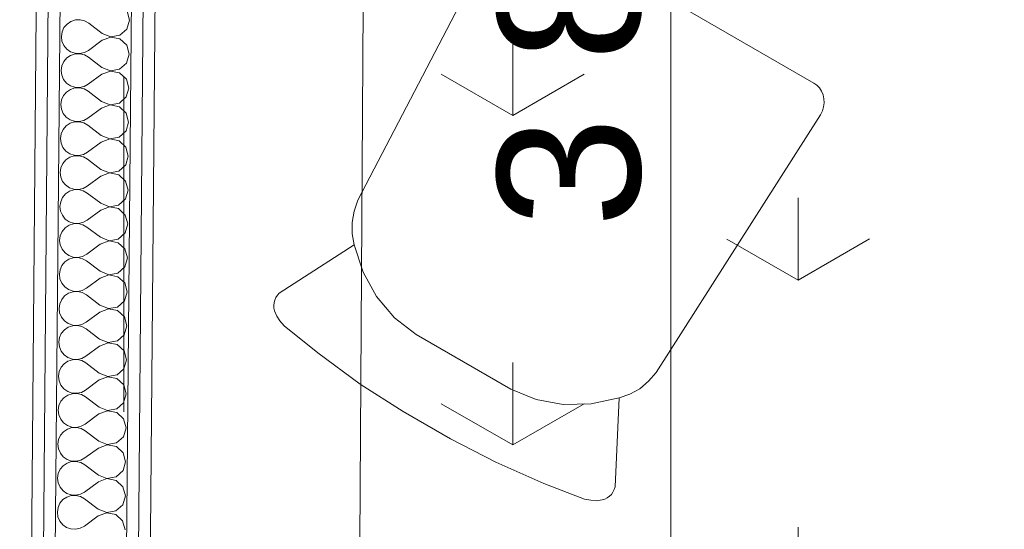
# Model space of a CAD drawing. Header units: millimetres. Extents: x -2532 to 181134, y -4151 to 53885.
# Tile 40 of 165: x 7582 to 8617, y 10131 to 10667. Entities that reach past the tile are written whole.
import ezdxf
from ezdxf.enums import TextEntityAlignment as Align

# ---------------------------------------------------------------- set-up
doc = ezdxf.new("R2010")
doc.units = ezdxf.units.MM
doc.header["$MEASUREMENT"] = 0
doc.linetypes.add('Dot & Dashed', pattern=[670.277762, 352.777767, -176.388884, 0, -141.111112])
doc.linetypes.add('Wipeout_Contour', pattern=[1000, 0, -1000])
for name, color, linetype in [('AR - Mööbel', 7, 'Continuous'), ('AR - Teljed', 7, 'Continuous'), ('New_AR - Seinad SS 2', 7, 'Continuous'), ('New_SA - ripplaed', 7, 'Continuous'), ('SA - tähistused - valgustus', 7, 'Continuous')]:
    doc.layers.add(name, color=color, linetype=linetype)
for name, color, linetype, lineweight in [('AR - Mööbel_Pen_No__4', 8, 'Continuous', 13), ('AR - Teljed_Pen_No__4', 8, 'Continuous', 13), ('New_AR - Seinad SS 2_Pen_No__207', 5, 'Continuous', 13), ('New_SA - ripplaed_Pen_No__207', 5, 'Continuous', 9), ('SA - tähistused - valgustus_Pen_No__105', 30, 'Continuous', 5)]:
    doc.layers.add(name, color=color, linetype=linetype, lineweight=lineweight)
doc.styles.add('GENERATED_STYLE_1', font='txt')
doc.styles.add('GENERATED_STYLE_3', font='txt')
doc.dimstyles.new('GENERATED_STYLE__1', dxfattribs={"dimtxt": 150, "dimasz": 76, "dimexe": 0.18, "dimexo": 0.0625, "dimgap": 0.09, "dimtad": 1, "dimdec": 0, "dimzin": 0, "dimdsep": 46, "dimtxsty": 'GENERATED_STYLE_3', "dimblk": 'ARROWHEAD_2', "dimblk1": 'ARROWHEAD_2', "dimblk2": 'ARROWHEAD_2', "dimcen": 0.09, "dimse1": 1, "dimse2": 1, "dimclrd": 256, "dimclre": 256, "dimclrt": 256, "dimadec": 0, "dimazin": 0, "dimtfac": 1, "dimtdec": 4, "dimtmove": 0, "dimatfit": 3, "dimfxl": 0, "dimtolj": 1, "dimtzin": 0, "dimarcsym": 0})
pattern_1 = [(0, (0, 0), (0, 75), [0, -75])]

# ---------------------------------------------------------------- blocks, each defined once
blk = doc.blocks.new('Slab_120_1', base_point=(7936.1, 9555.5))
at = {"layer": 'New_SA - ripplaed_Pen_No__207', "linetype": 'Continuous'}
h = blk.add_hatch(dxfattribs=at)
h.set_pattern_fill('Grass_0001', color=256, style=0, pattern_type=2)
h.set_pattern_definition([(90, (0, 0), (-600, 0), [86.603, -259.808]), (90, (300, 173.2), (-600, 0), [86.603, -259.808]), (30, (0, 0), (-300, 519.615), [86.603, -259.808]), (30, (0, 346.4), (-300, 519.615), [86.603, -259.808]), (150, (0, 0), (300, 519.615), [86.603, -259.808]), (150, (0, 346.4), (300, 519.615), [86.603, -259.808])])
h.paths.add_polyline_path([(7936.1, 9555.5), (9124.7, 9555.5), (9124.7, 11355.5), (7947.5, 11355.5)])
at = {"layer": 'New_SA - ripplaed_Pen_No__207', "linetype": 'Continuous', "flags": 128}
blk.add_lwpolyline([(7936.1, 9555.5), (9124.7, 9555.5), (9124.7, 11355.5), (7947.5, 11355.5)], close=True, dxfattribs=at)
blk = doc.blocks.new('*X920')
at = {"layer": 'New_AR - Seinad SS 2_Pen_No__207', "linetype": 'Continuous'}
for p, q in [((7697.6, 10666.1), (7695, 10675.5)), ((7631.9, 10662), (7628.7, 10658.2)), ((7636, 10664.7), (7631.9, 10662)), ((7640.7, 10666.3), (7636, 10664.7)), ((7645.6, 10666.5), (7640.7, 10666.3)), ((7650.4, 10665.3), (7645.6, 10666.5)), ((7654.7, 10662.9), (7650.4, 10665.3)), ((7668.9, 10652), (7654.7, 10662.9)), ((7694.8, 10656.7), (7697.6, 10666.1)), ((7626.7, 10653.7), (7626, 10648.8)), ((7628.7, 10658.2), (7626.7, 10653.7)), ((7668.9, 10652), (7677.9, 10648.5)), ((7687.5, 10650.2), (7694.8, 10656.7)), ((7626, 10648.8), (7626.6, 10644)), ((7626.6, 10644), (7628.6, 10639.4)), ((7668.8, 10644.9), (7654.4, 10634.3)), ((7677.9, 10648.3), (7668.8, 10644.9)), ((7677.9, 10648.5), (7687.5, 10650.2)), ((7687.5, 10646.4), (7677.9, 10648.3)), ((7694.7, 10639.8), (7687.5, 10646.4)), ((7628.6, 10639.4), (7631.7, 10635.6)), ((7631.7, 10635.6), (7635.7, 10632.8)), ((7635.7, 10632.8), (7640.4, 10631.2)), ((7640.4, 10631.2), (7645.3, 10630.9)), ((7645.3, 10630.9), (7650.1, 10632)), ((7650.1, 10632), (7654.4, 10634.3)), ((7697.2, 10630.4), (7694.7, 10639.8)), ((7628.4, 10622.5), (7626.4, 10618)), ((7631.6, 10626.3), (7628.4, 10622.5)), ((7635.7, 10629), (7631.6, 10626.3)), ((7640.4, 10630.6), (7635.7, 10629)), ((7645.3, 10630.7), (7640.4, 10630.6)), ((7650.1, 10629.6), (7645.3, 10630.7)), ((7654.4, 10627.2), (7650.1, 10629.6)), ((7668.5, 10616.3), (7654.4, 10627.2)), ((7687.2, 10614.5), (7694.5, 10621)), ((7694.5, 10621), (7697.2, 10630.4)), ((7626.4, 10618), (7625.7, 10613.1)), ((7625.7, 10613.1), (7626.3, 10608.2)), ((7668.5, 10616.3), (7677.6, 10612.8)), ((7677.6, 10612.6), (7668.5, 10609.2)), ((7677.6, 10612.8), (7687.2, 10614.5)), ((7687.2, 10610.7), (7677.6, 10612.6)), ((7694.3, 10604.1), (7687.2, 10610.7)), ((7626.3, 10608.2), (7628.2, 10603.7)), ((7628.2, 10603.7), (7631.4, 10599.9)), ((7631.4, 10599.9), (7635.4, 10597.1)), ((7668.5, 10609.2), (7654.1, 10598.6)), ((7696.9, 10594.7), (7694.3, 10604.1)), ((7631.3, 10590.5), (7628.1, 10586.8)), ((7635.4, 10593.3), (7631.3, 10590.5)), ((7635.4, 10597.1), (7640, 10595.5)), ((7640, 10594.8), (7635.4, 10593.3)), ((7640, 10595.5), (7645, 10595.2)), ((7645, 10595), (7640, 10594.8)), ((7645, 10595.2), (7649.8, 10596.3)), ((7649.8, 10593.9), (7645, 10595)), ((7649.8, 10596.3), (7654.1, 10598.6)), ((7654, 10591.5), (7649.8, 10593.9)), ((7668.2, 10580.6), (7654, 10591.5)), ((7694.2, 10585.3), (7696.9, 10594.7)), ((7626.1, 10582.3), (7625.4, 10577.4)), ((7628.1, 10586.8), (7626.1, 10582.3)), ((7668.2, 10580.6), (7677.3, 10577)), ((7686.9, 10578.8), (7694.2, 10585.3)), ((7625.4, 10577.4), (7626, 10572.5)), ((7626, 10572.5), (7627.9, 10568)), ((7668.2, 10573.5), (7653.8, 10562.9)), ((7677.3, 10576.9), (7668.2, 10573.5)), ((7677.3, 10577), (7686.9, 10578.8)), ((7686.9, 10575), (7677.3, 10576.9)), ((7694, 10568.4), (7686.9, 10575)), ((7627.9, 10568), (7631.1, 10564.2)), ((7631.1, 10564.2), (7635.1, 10561.4)), ((7635.1, 10561.4), (7639.7, 10559.7)), ((7639.7, 10559.1), (7635.1, 10557.6)), ((7639.7, 10559.7), (7644.7, 10559.5)), ((7644.7, 10559.3), (7639.7, 10559.1)), ((7644.7, 10559.5), (7649.5, 10560.5)), ((7649.4, 10558.2), (7644.7, 10559.3)), ((7649.5, 10560.5), (7653.8, 10562.9)), ((7693.9, 10549.6), (7696.6, 10558.9)), ((7696.6, 10558.9), (7694, 10568.4)), ((7627.8, 10551.1), (7625.8, 10546.6)), ((7631, 10554.8), (7627.8, 10551.1)), ((7635.1, 10557.6), (7631, 10554.8)), ((7653.7, 10555.7), (7649.4, 10558.2)), ((7667.9, 10544.9), (7653.7, 10555.7)), ((7686.6, 10543.1), (7693.9, 10549.6)), ((7625.8, 10546.6), (7625, 10541.7)), ((7625, 10541.7), (7625.7, 10536.8)), ((7667.9, 10537.8), (7653.5, 10527.2)), ((7667.9, 10544.9), (7677, 10541.3)), ((7677, 10541.2), (7667.9, 10537.8)), ((7677, 10541.3), (7686.6, 10543.1)), ((7686.6, 10539.3), (7677, 10541.2)), ((7693.7, 10532.6), (7686.6, 10539.3)), ((7625.7, 10536.8), (7627.6, 10532.3)), ((7627.6, 10532.3), (7630.7, 10528.5)), ((7630.7, 10528.5), (7634.8, 10525.6)), ((7696.3, 10523.2), (7693.7, 10532.6)), ((7630.7, 10519.1), (7627.5, 10515.4)), ((7634.7, 10521.9), (7630.7, 10519.1)), ((7639.4, 10523.4), (7634.7, 10521.9)), ((7634.8, 10525.6), (7639.4, 10524)), ((7639.4, 10524), (7644.4, 10523.8)), ((7644.4, 10523.6), (7639.4, 10523.4)), ((7644.4, 10523.8), (7649.2, 10524.8)), ((7649.1, 10522.5), (7644.4, 10523.6)), ((7653.4, 10520), (7649.1, 10522.5)), ((7649.2, 10524.8), (7653.5, 10527.2)), ((7667.6, 10509.2), (7653.4, 10520)), ((7693.6, 10513.9), (7696.3, 10523.2)), ((7625.5, 10510.9), (7624.7, 10506)), ((7627.5, 10515.4), (7625.5, 10510.9)), ((7667.6, 10509.2), (7676.7, 10505.6)), ((7676.7, 10505.6), (7686.3, 10507.3)), ((7686.3, 10507.3), (7693.6, 10513.9)), ((7624.7, 10506), (7625.4, 10501.1)), ((7625.4, 10501.1), (7627.3, 10496.6)), ((7627.3, 10496.6), (7630.4, 10492.8)), ((7667.6, 10502.1), (7653.2, 10491.5)), ((7676.7, 10505.5), (7667.6, 10502.1)), ((7686.3, 10503.6), (7676.7, 10505.5)), ((7693.4, 10496.9), (7686.3, 10503.6)), ((7696, 10487.5), (7693.4, 10496.9)), ((7630.4, 10492.8), (7634.5, 10489.9)), ((7634.4, 10486.2), (7630.4, 10483.4)), ((7639.1, 10487.7), (7634.4, 10486.2)), ((7634.5, 10489.9), (7639.1, 10488.3)), ((7639.1, 10488.3), (7644, 10488)), ((7644, 10487.9), (7639.1, 10487.7)), ((7644, 10488), (7648.9, 10489.1)), ((7648.8, 10486.7), (7644, 10487.9)), ((7653.1, 10484.3), (7648.8, 10486.7)), ((7648.9, 10489.1), (7653.2, 10491.5)), ((7693.3, 10478.2), (7696, 10487.5)), ((7627.2, 10479.6), (7625.2, 10475.2)), ((7630.4, 10483.4), (7627.2, 10479.6)), ((7667.3, 10473.5), (7653.1, 10484.3)), ((7686, 10471.6), (7693.3, 10478.2)), ((7625.2, 10475.2), (7624.4, 10470.3)), ((7624.4, 10470.3), (7625.1, 10465.4)), ((7625.1, 10465.4), (7627, 10460.9)), ((7667.3, 10466.3), (7652.9, 10455.7)), ((7667.3, 10473.5), (7676.4, 10469.9)), ((7676.4, 10469.8), (7667.3, 10466.3)), ((7676.4, 10469.9), (7686, 10471.6)), ((7686, 10467.9), (7676.4, 10469.8)), ((7693.1, 10461.2), (7686, 10467.9)), ((7627, 10460.9), (7630.1, 10457)), ((7630.1, 10457), (7634.2, 10454.2)), ((7648.5, 10453.4), (7652.9, 10455.7)), ((7695.7, 10451.8), (7693.1, 10461.2)), ((7630, 10447.7), (7626.9, 10443.9)), ((7634.1, 10450.5), (7630, 10447.7)), ((7638.8, 10452), (7634.1, 10450.5)), ((7634.2, 10454.2), (7638.8, 10452.6)), ((7638.8, 10452.6), (7643.7, 10452.3)), ((7643.7, 10452.2), (7638.8, 10452)), ((7643.7, 10452.3), (7648.5, 10453.4)), ((7648.5, 10451), (7643.7, 10452.2)), ((7652.8, 10448.6), (7648.5, 10451)), ((7667, 10437.8), (7652.8, 10448.6)), ((7693, 10442.4), (7695.7, 10451.8)), ((7624.8, 10439.4), (7624.1, 10434.6)), ((7624.1, 10434.6), (7624.8, 10429.7)), ((7626.9, 10443.9), (7624.8, 10439.4)), ((7667, 10437.8), (7676.1, 10434.2)), ((7676.1, 10434.2), (7685.7, 10435.9)), ((7685.7, 10435.9), (7693, 10442.4)), ((7624.8, 10429.7), (7626.7, 10425.2)), ((7626.7, 10425.2), (7629.8, 10421.3)), ((7666.9, 10430.6), (7652.6, 10420)), ((7676.1, 10434), (7666.9, 10430.6)), ((7685.7, 10432.1), (7676.1, 10434)), ((7692.8, 10425.5), (7685.7, 10432.1)), ((7695.4, 10416.1), (7692.8, 10425.5)), ((7633.8, 10414.7), (7629.7, 10412)), ((7629.8, 10421.3), (7633.9, 10418.5)), ((7638.5, 10416.3), (7633.8, 10414.7)), ((7633.9, 10418.5), (7638.5, 10416.9)), ((7638.5, 10416.9), (7643.4, 10416.6)), ((7643.4, 10416.5), (7638.5, 10416.3)), ((7643.4, 10416.6), (7648.2, 10417.7)), ((7648.2, 10415.3), (7643.4, 10416.5)), ((7648.2, 10417.7), (7652.6, 10420)), ((7652.5, 10412.9), (7648.2, 10415.3)), ((7692.6, 10406.7), (7695.4, 10416.1)), ((7624.5, 10403.7), (7623.8, 10398.9)), ((7626.6, 10408.2), (7624.5, 10403.7)), ((7629.7, 10412), (7626.6, 10408.2)), ((7666.7, 10402.1), (7652.5, 10412.9)), ((7685.4, 10400.2), (7692.6, 10406.7)), ((7623.8, 10398.9), (7624.4, 10394)), ((7624.4, 10394), (7626.4, 10389.4)), ((7666.6, 10394.9), (7652.3, 10384.3)), ((7675.8, 10398.3), (7666.6, 10394.9)), ((7666.7, 10402.1), (7675.8, 10398.5)), ((7675.8, 10398.5), (7685.4, 10400.2)), ((7685.4, 10396.4), (7675.8, 10398.3)), ((7692.5, 10389.8), (7685.4, 10396.4)), ((7626.4, 10389.4), (7629.5, 10385.6)), ((7629.5, 10385.6), (7633.5, 10382.8)), ((7633.5, 10382.8), (7638.2, 10381.2)), ((7647.9, 10382), (7652.3, 10384.3)), ((7695.1, 10380.4), (7692.5, 10389.8)), ((7626.3, 10372.5), (7624.2, 10368)), ((7629.4, 10376.3), (7626.3, 10372.5)), ((7633.5, 10379), (7629.4, 10376.3)), ((7638.2, 10380.6), (7633.5, 10379)), ((7638.2, 10381.2), (7643.1, 10380.9)), ((7643.1, 10380.8), (7638.2, 10380.6)), ((7643.1, 10380.9), (7647.9, 10382)), ((7647.9, 10379.6), (7643.1, 10380.8)), ((7652.2, 10377.2), (7647.9, 10379.6)), ((7666.4, 10366.3), (7652.2, 10377.2)), ((7692.3, 10371), (7695.1, 10380.4)), ((7624.2, 10368), (7623.5, 10363.1)), ((7623.5, 10363.1), (7624.1, 10358.3)), ((7675.5, 10362.6), (7666.3, 10359.2)), ((7666.4, 10366.3), (7675.5, 10362.8)), ((7675.5, 10362.8), (7685.1, 10364.5)), ((7685, 10360.7), (7675.5, 10362.6)), ((7685.1, 10364.5), (7692.3, 10371)), ((7624.1, 10358.3), (7626.1, 10353.7)), ((7626.1, 10353.7), (7629.2, 10349.9)), ((7666.3, 10359.2), (7652, 10348.6)), ((7692.2, 10354.1), (7685, 10360.7)), ((7694.8, 10344.7), (7692.2, 10354.1)), ((7633.2, 10343.3), (7629.1, 10340.6)), ((7629.2, 10349.9), (7633.2, 10347.1)), ((7633.2, 10347.1), (7637.9, 10345.5)), ((7637.9, 10344.8), (7633.2, 10343.3)), ((7637.9, 10345.5), (7642.8, 10345.2)), ((7642.8, 10345), (7637.9, 10344.8)), ((7642.8, 10345.2), (7647.6, 10346.3)), ((7647.6, 10343.9), (7642.8, 10345)), ((7647.6, 10346.3), (7652, 10348.6)), ((7651.9, 10341.5), (7647.6, 10343.9)), ((7666.1, 10330.6), (7651.9, 10341.5)), ((7692, 10335.3), (7694.8, 10344.7)), ((7623.9, 10332.3), (7623.2, 10327.4)), ((7625.9, 10336.8), (7623.9, 10332.3)), ((7629.1, 10340.6), (7625.9, 10336.8)), ((7666.1, 10330.6), (7675.2, 10327.1)), ((7684.8, 10328.8), (7692, 10335.3)), ((7623.2, 10327.4), (7623.8, 10322.5)), ((7623.8, 10322.5), (7625.8, 10318)), ((7666, 10323.5), (7651.6, 10312.9)), ((7675.2, 10326.9), (7666, 10323.5)), ((7675.2, 10327.1), (7684.8, 10328.8)), ((7684.7, 10325), (7675.2, 10326.9)), ((7691.9, 10318.4), (7684.7, 10325)), ((7625.8, 10318), (7628.9, 10314.2)), ((7628.9, 10314.2), (7632.9, 10311.4)), ((7632.9, 10311.4), (7637.6, 10309.8)), ((7642.5, 10309.5), (7647.3, 10310.5)), ((7647.3, 10310.5), (7651.6, 10312.9)), ((7694.5, 10309), (7691.9, 10318.4)), ((7625.6, 10301.1), (7623.6, 10296.6)), ((7628.8, 10304.8), (7625.6, 10301.1)), ((7632.9, 10307.6), (7628.8, 10304.8)), ((7637.6, 10309.1), (7632.9, 10307.6)), ((7637.6, 10309.8), (7642.5, 10309.5)), ((7642.5, 10309.3), (7637.6, 10309.1)), ((7647.3, 10308.2), (7642.5, 10309.3)), ((7651.6, 10305.8), (7647.3, 10308.2)), ((7665.8, 10294.9), (7651.6, 10305.8)), ((7684.5, 10293.1), (7691.7, 10299.6)), ((7691.7, 10299.6), (7694.5, 10309)), ((7623.6, 10296.6), (7622.9, 10291.7)), ((7622.9, 10291.7), (7623.5, 10286.8)), ((7674.9, 10291.2), (7665.7, 10287.8)), ((7665.8, 10294.9), (7674.9, 10291.3)), ((7674.9, 10291.3), (7684.5, 10293.1)), ((7684.4, 10289.3), (7674.9, 10291.2)), ((7691.6, 10282.7), (7684.4, 10289.3)), ((7623.5, 10286.8), (7625.5, 10282.3)), ((7625.5, 10282.3), (7628.6, 10278.5)), ((7665.7, 10287.8), (7651.3, 10277.2)), ((7694.2, 10273.2), (7691.6, 10282.7)), ((7628.5, 10269.1), (7625.3, 10265.4)), ((7632.6, 10271.9), (7628.5, 10269.1)), ((7628.6, 10278.5), (7632.6, 10275.7)), ((7632.6, 10275.7), (7637.3, 10274)), ((7637.3, 10273.4), (7632.6, 10271.9)), ((7637.3, 10274), (7642.2, 10273.8)), ((7642.2, 10273.6), (7637.3, 10273.4)), ((7642.2, 10273.8), (7647, 10274.8)), ((7647, 10272.5), (7642.2, 10273.6)), ((7647, 10274.8), (7651.3, 10277.2)), ((7651.3, 10270), (7647, 10272.5)), ((7665.5, 10259.2), (7651.3, 10270)), ((7691.4, 10263.9), (7694.2, 10273.2)), ((7623.3, 10260.9), (7622.6, 10256)), ((7625.3, 10265.4), (7623.3, 10260.9)), ((7665.5, 10259.2), (7674.5, 10255.6)), ((7684.1, 10257.4), (7691.4, 10263.9)), ((7622.6, 10256), (7623.2, 10251.1)), ((7623.2, 10251.1), (7625.2, 10246.6)), ((7665.4, 10252.1), (7651, 10241.5)), ((7674.5, 10255.5), (7665.4, 10252.1)), ((7674.5, 10255.6), (7684.1, 10257.4)), ((7684.1, 10253.6), (7674.5, 10255.5)), ((7691.3, 10246.9), (7684.1, 10253.6)), ((7625.2, 10246.6), (7628.3, 10242.8)), ((7628.3, 10242.8), (7632.3, 10239.9)), ((7632.3, 10239.9), (7637, 10238.3)), ((7637, 10237.7), (7632.3, 10236.2)), ((7637, 10238.3), (7641.9, 10238)), ((7641.9, 10237.9), (7637, 10237.7)), ((7641.9, 10238), (7646.7, 10239.1)), ((7646.7, 10236.7), (7641.9, 10237.9)), ((7646.7, 10239.1), (7651, 10241.5)), ((7691.1, 10228.2), (7693.9, 10237.5)), ((7693.9, 10237.5), (7691.3, 10246.9)), ((7625, 10229.7), (7623, 10225.2)), ((7628.2, 10233.4), (7625, 10229.7)), ((7632.3, 10236.2), (7628.2, 10233.4)), ((7651, 10234.3), (7646.7, 10236.7)), ((7665.2, 10223.5), (7651, 10234.3)), ((7683.8, 10221.6), (7691.1, 10228.2)), ((7623, 10225.2), (7622.3, 10220.3)), ((7622.3, 10220.3), (7622.9, 10215.4)), ((7674.2, 10219.8), (7665.1, 10216.3)), ((7665.2, 10223.5), (7674.2, 10219.9)), ((7674.2, 10219.9), (7683.8, 10221.6)), ((7683.8, 10217.9), (7674.2, 10219.8)), ((7691, 10211.2), (7683.8, 10217.9)), ((7622.9, 10215.4), (7624.9, 10210.9)), ((7624.9, 10210.9), (7628, 10207.1)), ((7628, 10207.1), (7632, 10204.2)), ((7665.1, 10216.3), (7650.7, 10205.8)), ((7693.5, 10201.8), (7691, 10211.2)), ((7627.9, 10197.7), (7624.7, 10193.9)), ((7632, 10200.5), (7627.9, 10197.7)), ((7632, 10204.2), (7636.7, 10202.6)), ((7636.7, 10202), (7632, 10200.5)), ((7636.7, 10202.6), (7641.6, 10202.3)), ((7641.6, 10202.2), (7636.7, 10202)), ((7641.6, 10202.3), (7646.4, 10203.4)), ((7646.4, 10201), (7641.6, 10202.2)), ((7646.4, 10203.4), (7650.7, 10205.8)), ((7650.7, 10198.6), (7646.4, 10201)), ((7664.8, 10187.8), (7650.7, 10198.6)), ((7690.8, 10192.5), (7693.5, 10201.8)), ((7622.7, 10189.4), (7622, 10184.6)), ((7624.7, 10193.9), (7622.7, 10189.4)), ((7664.8, 10187.8), (7673.9, 10184.2)), ((7673.9, 10184.2), (7683.5, 10185.9)), ((7683.5, 10185.9), (7690.8, 10192.5)), ((7622, 10184.6), (7622.6, 10179.7)), ((7622.6, 10179.7), (7624.5, 10175.2)), ((7664.8, 10180.6), (7650.4, 10170)), ((7673.9, 10184.1), (7664.8, 10180.6)), ((7683.5, 10182.2), (7673.9, 10184.1)), ((7690.6, 10175.5), (7683.5, 10182.2)), ((7693.2, 10166.1), (7690.6, 10175.5)), ((7624.5, 10175.2), (7627.7, 10171.3)), ((7627.7, 10171.3), (7631.7, 10168.5)), ((7631.7, 10168.5), (7636.3, 10166.9)), ((7636.3, 10166.3), (7631.7, 10164.7)), ((7636.3, 10166.9), (7641.3, 10166.6)), ((7641.3, 10166.5), (7636.3, 10166.3)), ((7641.3, 10166.6), (7646.1, 10167.7)), ((7646.1, 10165.3), (7641.3, 10166.5)), ((7646.1, 10167.7), (7650.4, 10170)), ((7650.3, 10162.9), (7646.1, 10165.3)), ((7690.5, 10156.7), (7693.2, 10166.1)), ((7624.4, 10158.2), (7622.4, 10153.7)), ((7627.6, 10162), (7624.4, 10158.2)), ((7631.7, 10164.7), (7627.6, 10162)), ((7664.5, 10152.1), (7650.3, 10162.9)), ((7683.2, 10150.2), (7690.5, 10156.7)), ((7622.4, 10153.7), (7621.7, 10148.9)), ((7621.7, 10148.9), (7622.3, 10144)), ((7664.5, 10144.9), (7650.1, 10134.3)), ((7664.5, 10152.1), (7673.6, 10148.5)), ((7673.6, 10148.3), (7664.5, 10144.9)), ((7673.6, 10148.5), (7683.2, 10150.2)), ((7683.2, 10146.4), (7673.6, 10148.3)), ((7690.3, 10139.8), (7683.2, 10146.4)), ((7622.3, 10144), (7624.2, 10139.5)), ((7624.2, 10139.5), (7627.4, 10135.6)), ((7627.4, 10135.6), (7631.4, 10132.8)), ((7645.8, 10132), (7650.1, 10134.3)), ((7692.9, 10130.4), (7690.3, 10139.8)), ((7631.4, 10132.8), (7636, 10131.2)), ((7636, 10131.2), (7641, 10130.9)), ((7641, 10130.9), (7645.8, 10132))]:
    blk.add_line(p, q, dxfattribs=at)
blk = doc.blocks.new('Wall_251_1', base_point=(7617, 12716.2))
at = {"linetype": 'Wipeout_Contour', "ltscale": 52962.006775}
blk.add_wipeout([(7707.1, 8671.8), (7742, 12715.1), (7729.5, 12715.2), (7694.6, 8671.9)], dxfattribs=at).dxf.layer = 'New_AR - Seinad SS 2'
at = {"layer": 'New_AR - Seinad SS 2_Pen_No__207', "linetype": 'Continuous'}
h = blk.add_hatch(dxfattribs=at)
h.set_pattern_fill('Gypsum_0001', color=256, style=0, pattern_type=2)
h.set_pattern_definition(pattern_1)
h.paths.add_polyline_path([(7707.1, 8671.8), (7742, 12715.1), (7729.5, 12715.2), (7694.6, 8671.9)])
at = {"linetype": 'Wipeout_Contour', "ltscale": 52932.774962}
blk.add_wipeout([(7694.6, 8671.9), (7729.5, 12715.2), (7717, 12715.3), (7682.1, 8672)], dxfattribs=at).dxf.layer = 'New_AR - Seinad SS 2'
at = {"layer": 'New_AR - Seinad SS 2_Pen_No__207', "linetype": 'Continuous'}
h = blk.add_hatch(dxfattribs=at)
h.set_pattern_fill('Gypsum_0001', color=256, style=0, pattern_type=2)
h.set_pattern_definition(pattern_1)
h.paths.add_polyline_path([(7694.6, 8671.9), (7729.5, 12715.2), (7717, 12715.3), (7682.1, 8672)])
at = {"linetype": 'Wipeout_Contour', "ltscale": 52830.779051}
blk.add_wipeout([(7682.1, 8672), (7717, 12715.3), (7642, 12715.9), (7607.1, 8672.6)], dxfattribs=at).dxf.layer = 'New_AR - Seinad SS 2'
at = {"layer": 'New_AR - Seinad SS 2_Pen_No__207', "linetype": 'Continuous'}
for p, q in [((7682.1, 8672), (7717, 12715.3)), ((7694.6, 8671.9), (7729.5, 12715.2))]:
    blk.add_line(p, q, dxfattribs=at)
at = {"layer": 'New_AR - Seinad SS 2_Pen_No__207', "linetype": 'Continuous', "flags": 128}
blk.add_lwpolyline([(7707.1, 8671.8), (7742, 12715.1)], dxfattribs=at)
at = {"layer": 'New_AR - Seinad SS 2'}
blk.add_blockref('*X920', (0, 0), dxfattribs=at)
at = {"linetype": 'Wipeout_Contour', "ltscale": 52729.018549}
blk.add_wipeout([(7607.1, 8672.6), (7642, 12715.9), (7629.5, 12716.1), (7594.6, 8672.7)], dxfattribs=at).dxf.layer = 'New_AR - Seinad SS 2'
at = {"layer": 'New_AR - Seinad SS 2_Pen_No__207', "linetype": 'Continuous'}
h = blk.add_hatch(dxfattribs=at)
h.set_pattern_fill('Gypsum_0001', color=256, style=0, pattern_type=2)
h.set_pattern_definition(pattern_1)
h.paths.add_polyline_path([(7607.1, 8672.6), (7642, 12715.9), (7629.5, 12716.1), (7594.6, 8672.7)])
at = {"linetype": 'Wipeout_Contour', "ltscale": 52700.034878}
blk.add_wipeout([(7594.6, 8672.7), (7629.5, 12716.1), (7617, 12716.2), (7582.1, 8672.8)], dxfattribs=at).dxf.layer = 'New_AR - Seinad SS 2'
at = {"layer": 'New_AR - Seinad SS 2_Pen_No__207', "linetype": 'Continuous'}
h = blk.add_hatch(dxfattribs=at)
h.set_pattern_fill('Gypsum_0001', color=256, style=0, pattern_type=2)
h.set_pattern_definition(pattern_1)
h.paths.add_polyline_path([(7594.6, 8672.7), (7629.5, 12716.1), (7617, 12716.2), (7582.1, 8672.8)])
for p, q in [((7594.6, 8672.7), (7629.5, 12716.1)), ((7607.1, 8672.6), (7642, 12715.9))]:
    blk.add_line(p, q, dxfattribs=at)
at = {"layer": 'New_AR - Seinad SS 2_Pen_No__207', "linetype": 'Continuous', "flags": 128}
blk.add_lwpolyline([(7617, 12716.2), (7582.1, 8672.8)], dxfattribs=at)
blk = doc.blocks.new('Chair 03 22')
at = {"layer": 'AR - Mööbel_Pen_No__4', "linetype": 'Continuous'}
for p, q in [((122.8, 512.5), (67.7, 506.5)), ((176.3, 515), (122.8, 512.5)), ((233.7, 515), (176.3, 515)), ((287.2, 512.5), (233.7, 515)), ((342.3, 506.5), (287.2, 512.5)), ((16.4, 497.1), (10.9, 494.5)), ((22.8, 499.4), (16.4, 497.1)), ((67.7, 506.5), (22.8, 499.4)), ((387.2, 499.4), (342.3, 506.5)), ((393.6, 497.1), (387.2, 499.4)), ((399.1, 494.5), (393.6, 497.1)), ((4.1, 488.7), (2.6, 486.3)), ((6, 490.8), (4.1, 488.7)), ((10.9, 494.5), (6, 490.8)), ((404, 490.8), (399.1, 494.5)), ((405.9, 488.7), (404, 490.8)), ((407.4, 486.3), (405.9, 488.7)), ((0.7, 480.9), (0.4, 478)), ((0.4, 478), (0.5, 475)), ((1.4, 483.7), (0.7, 480.9)), ((2.6, 486.3), (1.4, 483.7)), ((408.6, 483.7), (407.4, 486.3)), ((409.3, 480.9), (408.6, 483.7)), ((409.6, 478), (409.3, 480.9)), ((409.5, 475), (409.6, 478)), ((0.5, 475), (1.1, 472.2)), ((1.1, 472.2), (44.2, 389)), ((365.8, 389), (408.9, 472.2)), ((408.9, 472.2), (409.5, 475)), ((147.5, 438), (119, 434.1)), ((119, 434.1), (147.5, 438)), ((262.5, 438), (147.5, 438)), ((147.5, 438), (147.5, 438)), ((147.5, 438), (147.5, 438)), ((147.5, 438), (262.5, 438)), ((291, 434.1), (262.5, 438)), ((262.5, 438), (291, 434.1)), ((119, 434.1), (91.7, 424.3)), ((91.7, 424.3), (119, 434.1)), ((318.3, 424.3), (291, 434.1)), ((291, 434.1), (318.3, 424.3)), ((91.7, 424.3), (66.5, 409.2)), ((66.5, 409.2), (91.7, 424.3)), ((343.5, 409.2), (318.3, 424.3)), ((318.3, 424.3), (343.5, 409.2)), ((66.5, 409.2), (44.2, 389)), ((44.2, 389), (66.5, 409.2)), ((365.8, 389), (343.5, 409.2)), ((343.5, 409.2), (365.8, 389)), ((44.2, 389), (36.5, 380.1)), ((373.5, 380.1), (365.8, 389)), ((36.5, 380.1), (30.4, 369.8)), ((379.6, 369.8), (373.5, 380.1)), ((30.4, 369.8), (26.2, 358.4)), ((383.8, 358.4), (379.6, 369.8)), ((26.2, 358.4), (23.9, 346.3)), ((386.1, 346.3), (383.8, 358.4)), ((23.9, 346.3), (9.8, 25.4)), ((400.2, 25.4), (386.1, 346.3)), ((9.8, 25.4), (10.1, 21)), ((10.1, 21), (11.2, 16.7)), ((398.8, 16.7), (399.9, 21)), ((399.9, 21), (400.2, 25.4)), ((11.2, 16.7), (12.8, 12.7)), ((12.8, 12.7), (15.1, 9.1)), ((394.9, 9.1), (397.2, 12.7)), ((397.2, 12.7), (398.8, 16.7)), ((15.1, 9.1), (17.9, 6)), ((17.9, 6), (21.2, 3.4)), ((21.2, 3.4), (24.7, 1.5)), ((24.7, 1.5), (28.6, 0.4)), ((28.6, 0.4), (32.5, 0)), ((32.5, 0), (377.5, 0)), ((377.5, 0), (381.4, 0.4)), ((381.4, 0.4), (385.3, 1.5)), ((385.3, 1.5), (388.8, 3.4)), ((388.8, 3.4), (392.1, 6)), ((392.1, 6), (394.9, 9.1))]:
    blk.add_line(p, q, dxfattribs=at)
blk = doc.blocks.new('Standard grid marker_5')
at = {"layer": 'AR - Teljed_Pen_No__4', "linetype": 'Dot & Dashed'}
blk.add_line((1000, 0), (22784, 0), dxfattribs=at)
at = {"layer": 'AR - Teljed_Pen_No__4', "style": 'GENERATED_STYLE_1'}
blk.add_attdef('AC_MarkerText_1', text='', height=250, rotation=270, dxfattribs=at).set_placement((-300, 12.1), align=Align.MIDDLE_CENTER)
blk = doc.blocks.new('*D2159')
at = {"layer": 'SA - tähistused - valgustus_Pen_No__105', "linetype": 'Continuous'}
for p, q in [((8216.5, 12675.9), (8316.5, 12618.1)), ((8341.5, 12647), (8191.5, 12647)), ((8266.5, 8761.9), (8266.5, 12647)), ((8216.5, 8790.8), (8316.5, 8733)), ((8341.5, 8761.9), (8191.5, 8761.9))]:
    blk.add_line(p, q, dxfattribs=at)
at = {"layer": 'SA - tähistused - valgustus_Pen_No__105', "insert": (8236.5, 10448), "char_height": 150, "attachment_point": 7, "rotation": 90, "style": 'GENERATED_STYLE_3'}
blk.add_mtext('\\A1;{\\pql;\\fArial|b0|i0|c0|p34;3\xa0885}', dxfattribs=at)
blk = doc.blocks.new('ARROWHEAD_2')
at = {"linetype": 'Continuous'}
for p, q in [((-0.378, -0.655), (0.378, 0.655)), ((0, 0), (-1, 0))]:
    blk.add_line(p, q, dxfattribs=at)

msp = doc.modelspace()

# ---------------------------------------------------------------- block references
at = {"layer": 'AR - Mööbel', "linetype": 'Continuous', "zscale": 1000, "rotation": 150}
msp.add_blockref('Chair 03 22', (8445.2, 10583.7), dxfattribs=at)
at = {"layer": 'New_AR - Seinad SS 2'}
msp.add_blockref('Wall_251_1', (7617, 12716.2), dxfattribs=at)
at = {"layer": 'New_SA - ripplaed', "linetype": 'Continuous'}
msp.add_blockref('Slab_120_1', (7936.1, 9555.5), dxfattribs=at)

# ---------------------------------------------------------------- dimensions: what is measured, and where the dimension line sits
at = {"layer": 'SA - tähistused - valgustus', "linetype": 'Continuous'}
dim = msp.add_linear_dim(base=(8266.5, 12647), p1=(9176.5, 8761.9), p2=(8962.3, 12647), angle=90, dimstyle='GENERATED_STYLE__1', dxfattribs=at)
dim.commit()
dim.dimension.update_dxf_attribs({"geometry": '*D2159', "text_midpoint": (8161.5, 10712), "dimtype": 160, "text_rotation": 90})

# ---------------------------------------------------------------- next in the draw order: block references
at = {"layer": 'AR - Teljed', "linetype": 'Continuous', "zscale": 1000, "rotation": 90}
msp.add_blockref('Standard grid marker_5', (7691.5, -1471.7), dxfattribs=at)

doc.saveas('drawing.dxf')
